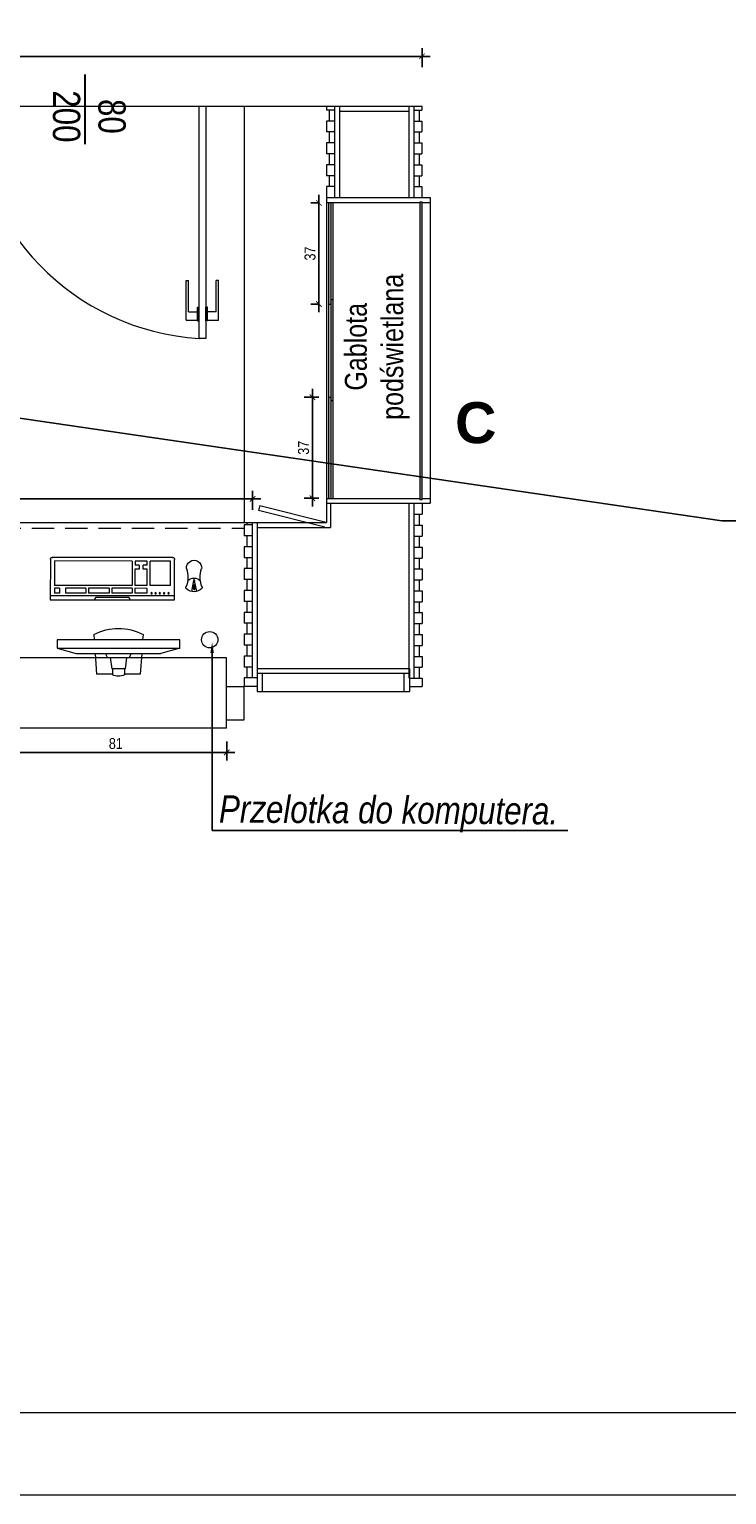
# Model space of a CAD drawing. Header units: millimetres. Extents: x -9038497 to 54128, y -10570064 to 59476.
# Tile 90 of 135: x 46094 to 46349, y 21443 to 21980. Entities that reach past the tile are written whole.
import ezdxf
from ezdxf import colors
from ezdxf.entities.mleader import LeaderData, LeaderLine
from ezdxf.math import Vec2, Vec3

# ---------------------------------------------------------------- set-up
doc = ezdxf.new("R2010")
doc.units = ezdxf.units.MM
doc.header["$LTSCALE"] = 0.8
doc.header["$PDMODE"] = 2
doc.linetypes.add('DASHED', pattern=[19.05, 12.7, -6.35])
for name, color, linetype, lineweight in [('0 proj_drzwi', 4, 'Continuous', 0), ('0 proj_meble 25', 42, 'Continuous', 25), ('0 proj_meble pokojowe-linie środkowe', 42, 'Continuous', 0), ('0 proj_okna', 4, 'Continuous', 0), ('0 proj_symbole elektryczne', 150, 'Continuous', 25), ('0 proj_widok widok widok', 7, 'Continuous', 0), ('0 proj_widok widok widok 2', 130, 'Continuous', 0), ('proj_opis drzwi i okna', 121, 'Continuous', 0), ('proj_urządzenia elektryczne', 150, 'Continuous', 18), ('SPRZĘT', 71, 'Continuous', 20), ('X proj_meble pokojowe', 42, 'Continuous', 25), ('X proj_meble pokojowe - cienkie', 43, 'Continuous', 0)]:
    doc.layers.add(name, color=color, linetype=linetype, lineweight=lineweight)
doc.layers.add('SCHODY', color=2, linetype='Continuous')
doc.styles.get("Standard").update_dxf_attribs({"font": 'g12f13.shx', "width": 0.8, "height": 10})
doc.styles.add('WYMIAR-20', font='ARIALN.TTF', dxfattribs={"height": 4})
doc.styles.add('WYMIAR-50', font='ARIALN.TTF', dxfattribs={"height": 10})
doc.dimstyles.new('SKALA-20', dxfattribs={"dimscale": 2, "dimtxt": 2, "dimasz": 1, "dimexe": 1.5, "dimexo": 1.5, "dimgap": 0.6, "dimtad": 1, "dimdec": 1, "dimrnd": 0.5, "dimdsep": 46, "dimtxsty": 'WYMIAR-20', "dimblk": 'ARCHTICK', "dimcen": 1.2, "dimdle": 1.5, "dimclrd": 256, "dimclre": 256, "dimclrt": 256, "dimadec": 0, "dimazin": 0, "dimtfac": 0.5, "dimtdec": 1, "dimtix": 1, "dimtmove": 2, "dimatfit": 3, "dimfxl": 2, "dimfxlon": 1, "dimtolj": 1, "dimarcsym": 0})

# ---------------------------------------------------------------- blocks, each defined once
blk = doc.blocks.new('klamm')
at = {"layer": '0 proj_okna', "lineweight": 0}
for p, q in [((-4009.82, 29787.38), (-4005.72, 29787.38)), ((-4009.82, 29787.38), (-4009.82, 29772.78)), ((-4008.97, 29784.26), (-4008.97, 29772.78)), ((-4008.97, 29784.26), (-4005.72, 29784.26)), ((-4005.72, 29787.61), (-4005.22, 29787.61)), ((-4005.72, 29787.61), (-4005.72, 29782.61)), ((-4005.22, 29787.61), (-4005.22, 29782.61)), ((-4005.72, 29782.61), (-4005.22, 29782.61)), ((-4009.82, 29772.78), (-4008.97, 29772.78))]:
    blk.add_line(p, q, dxfattribs=at)
blk = doc.blocks.new('_ArchTick')
at = {"color": 0, "linetype": 'ByBlock', "const_width": 0.15}
blk.add_lwpolyline([(-0.5, -0.5), (0.5, 0.5)], dxfattribs=at)
blk = doc.blocks.new('*D2501')
at = {"layer": '0 proj_widok widok widok', "lineweight": -2, "transparency": 16777216}
for p, q in [((46197.2, 21805.17), (46197.2, 21848.17)), ((46199.55, 21845.17), (46194.2, 21845.17)), ((46199.55, 21808.17), (46194.2, 21808.17))]:
    blk.add_line(p, q, dxfattribs=at)
at = {"layer": 'Defpoints', "color": 0, "lineweight": 0, "transparency": 16777216}
for p in [(46197.2, 21845.17), (46202.55, 21845.17), (46202.55, 21808.17)]:
    blk.add_point(p, dxfattribs=at)
at = {"layer": '0 proj_widok widok widok', "lineweight": -2, "transparency": 16777216, "xscale": 2, "yscale": 2, "zscale": 2}
for p, rotation in [((46197.2, 21845.17), 90), ((46197.2, 21808.17), 270)]:
    blk.add_blockref('_ArchTick', p, dxfattribs=dict(at, rotation=rotation))
at = {"layer": '0 proj_widok widok widok', "lineweight": 0, "transparency": 16777216, "insert": (46193.96, 21826.67), "char_height": 4, "attachment_point": 5, "rotation": 90, "style": 'WYMIAR-20'}
blk.add_mtext('\\A1;37', dxfattribs=at)
blk = doc.blocks.new('*D2502')
at = {"layer": '0 proj_widok widok widok', "lineweight": -2, "transparency": 16777216}
for p, q in [((46199.59, 21916.25), (46196.59, 21916.25)), ((46199.59, 21919.25), (46199.59, 21876.25)), ((46199.59, 21879.25), (46196.59, 21879.25))]:
    blk.add_line(p, q, dxfattribs=at)
at = {"layer": 'Defpoints', "color": 0, "lineweight": 0, "transparency": 16777216}
for p in [(46202.32, 21916.25), (46199.59, 21879.25), (46202.32, 21879.25)]:
    blk.add_point(p, dxfattribs=at)
at = {"layer": '0 proj_widok widok widok', "lineweight": -2, "transparency": 16777216, "xscale": 2, "yscale": 2, "zscale": 2}
for p, rotation in [((46199.59, 21916.25), 90), ((46199.59, 21879.25), 270)]:
    blk.add_blockref('_ArchTick', p, dxfattribs=dict(at, rotation=rotation))
at = {"layer": '0 proj_widok widok widok', "lineweight": 0, "transparency": 16777216, "insert": (46196.35, 21897.75), "char_height": 4, "attachment_point": 5, "rotation": 90, "style": 'WYMIAR-20'}
blk.add_mtext('\\A1;37', dxfattribs=at)
blk = doc.blocks.new('mysz')
at = {"layer": 'X proj_meble pokojowe', "lineweight": 0}
blk.add_hatch(color=256, dxfattribs=at).paths.add_polyline_path([(-695.63, -100.28), (-696.03, -100.28), (-696.03, -101.98), (-695.63, -101.98)])
for p, q in [((-696.73, -99.53), (-695.97, -103.61)), ((-696.03, -100.28), (-695.63, -100.28)), ((-696.03, -100.28), (-696.03, -101.98)), ((-694.93, -99.58), (-695.7, -103.61)), ((-695.63, -99.46), (-695.63, -99.47)), ((-695.63, -100.28), (-695.63, -101.98)), ((-696.03, -101.98), (-695.63, -101.98)), ((-695.83, -103.72), (-695.83, -104.46))]:
    blk.add_line(p, q, dxfattribs=at)
for centre, radius, start, end in [((-698.26, -100.95), 0.651, 131.5651, 204.3493), ((-707.55, -104.77), 9.39, 340.1856, 22.506), ((-695.94, -103.74), 4.28, 47.0395, 130.1624), ((-684.3, -104.77), 9.38, 157.4504, 199.8413), ((-693.56, -100.95), 0.643, 335.4546, 32.8115), ((-695.92, -101.15), 3.31, 225.2059, 314.7941), ((-695.83, -103.58), 0.137, 190.6322, 349.252), ((-695.91, -108.15), 2.81, 176.0501, 3.9499)]:
    blk.add_arc(centre, radius, start, end, dxfattribs=at)
blk = doc.blocks.new('M19C')
at = {"layer": 'X proj_meble pokojowe', "lineweight": 0}
for p, q in [((2750.55, 2943.13), (2751.07, 2950.68)), ((2756.87, 2950.68), (2751.07, 2950.68)), ((2756.87, 2948.71), (2756.87, 2950.97)), ((2761.27, 2948.71), (2761.27, 2950.97)), ((2767.07, 2950.68), (2761.27, 2950.68)), ((2767.59, 2943.13), (2767.07, 2950.68)), ((2756.07, 2944.53), (2756.67, 2948.71)), ((2757.17, 2948.71), (2756.67, 2948.71)), ((2757.17, 2948.71), (2756.67, 2948.71)), ((2757.17, 2948.71), (2756.67, 2948.71)), ((2761.47, 2948.71), (2757.17, 2948.71)), ((2761.47, 2948.71), (2760.97, 2948.71)), ((2761.47, 2948.71), (2760.97, 2948.71)), ((2762.07, 2944.53), (2761.47, 2948.71)), ((2736.57, 2941.13), (2743.57, 2943.13)), ((2736.57, 2938.13), (2736.57, 2941.13)), ((2736.57, 2941.13), (2781.57, 2941.13)), ((2743.57, 2943.13), (2774.57, 2943.13)), ((2755.07, 2944.53), (2754.37, 2943.13)), ((2755.07, 2944.53), (2763.07, 2944.53)), ((2763.07, 2944.53), (2763.77, 2943.13)), ((2781.57, 2941.13), (2774.57, 2943.13)), ((2781.57, 2941.13), (2781.57, 2938.13)), ((2781.57, 2938.13), (2736.57, 2938.13)), ((2736.57, 2938.13), (2736.57, 2938.13)), ((2750.07, 2936.13), (2750.21, 2938.13)), ((2768.07, 2936.13), (2767.93, 2938.13))]:
    blk.add_line(p, q, dxfattribs=at)
for centre, radius, start, end in [((2759.07, 2945.51), 5.88, 68.0362, 111.9638), ((2759.07, 2953.46), 19.53, 242.5571, 297.4429)]:
    blk.add_arc(centre, radius, start, end, dxfattribs=at)
blk = doc.blocks.new('klaw')
at = {"layer": 'X proj_meble pokojowe', "lineweight": 0}
for p, q in [((-5282.23, 3586.59), (-5282.25, 3601.39)), ((-5278.94, 3598.99), (-5280.74, 3598.99)), ((-5280.74, 3597.19), (-5280.74, 3598.99)), ((-5278.94, 3597.19), (-5278.94, 3598.99)), ((-5269.24, 3599), (-5276.74, 3598.99)), ((-5276.74, 3597.19), (-5276.74, 3598.99)), ((-5269.24, 3597.2), (-5269.24, 3599)), ((-5260.74, 3599.01), (-5268.24, 3599)), ((-5268.24, 3597.2), (-5268.24, 3599)), ((-5266.08, 3601.39), (-5265.48, 3600.49)), ((-5260.74, 3597.21), (-5260.74, 3599.01)), ((-5252.24, 3599.02), (-5259.74, 3599.01)), ((-5259.74, 3597.21), (-5259.74, 3599.01)), ((-5252.9, 3601.39), (-5253.49, 3600.49)), ((-5252.24, 3597.22), (-5252.24, 3599.02)), ((-5246.74, 3599.03), (-5251.24, 3599.02)), ((-5251.24, 3597.22), (-5251.24, 3599.02)), ((-5246.74, 3599.03), (-5246.74, 3597.23)), ((-5236.75, 3601.39), (-5236.73, 3586.64)), ((-5278.94, 3597.19), (-5280.74, 3597.19)), ((-5252.24, 3596.22), (-5280.74, 3596.19)), ((-5280.73, 3587.19), (-5280.74, 3596.19)), ((-5269.24, 3597.2), (-5276.74, 3597.19)), ((-5260.74, 3597.21), (-5268.24, 3597.2)), ((-5252.24, 3597.22), (-5259.74, 3597.21)), ((-5252.23, 3587.22), (-5252.24, 3596.22)), ((-5246.74, 3597.23), (-5251.24, 3597.22)), ((-5246.74, 3596.23), (-5251.24, 3596.22)), ((-5251.24, 3590.22), (-5251.24, 3596.22)), ((-5246.74, 3596.23), (-5246.74, 3590.23)), ((-5238.24, 3596.23), (-5245.74, 3596.23)), ((-5245.74, 3596.23), (-5245.73, 3587.23)), ((-5238.24, 3596.23), (-5238.23, 3587.23)), ((-5249.74, 3590.22), (-5251.24, 3590.22)), ((-5249.73, 3588.72), (-5251.23, 3588.72)), ((-5251.23, 3587.22), (-5251.23, 3588.72)), ((-5249.73, 3588.72), (-5249.74, 3590.22)), ((-5246.74, 3590.23), (-5248.24, 3590.22)), ((-5248.24, 3590.22), (-5248.23, 3588.72)), ((-5246.73, 3588.73), (-5248.23, 3588.72)), ((-5246.73, 3588.73), (-5246.73, 3587.23)), ((-5237.41, 3585.94), (-5281.56, 3585.89)), ((-5252.23, 3587.22), (-5280.73, 3587.19)), ((-5246.73, 3587.23), (-5251.23, 3587.22)), ((-5238.23, 3587.23), (-5245.73, 3587.23))]:
    blk.add_line(p, q, dxfattribs=at)
for centre in [(-5245.18, 3599.02), (-5243.69, 3599.02), (-5242.16, 3599.02), (-5240.61, 3599.02), (-5238.93, 3599.02)]:
    blk.add_circle(centre, 0.247, dxfattribs=at)
for centre, start, end in [((-5281.53, 3586.59), 180.0619, 272.22), ((-5237.43, 3586.64), 267.3313, 0.0619)]:
    blk.add_arc(centre, 0.701, start, end, dxfattribs=at)
at = {"layer": 'X proj_meble pokojowe - cienkie', "lineweight": 0}
for p, q in [((-5282.25, 3601.39), (-5236.75, 3601.39)), ((-5282.25, 3599.81), (-5236.75, 3599.86)), ((-5265.48, 3600.49), (-5253.49, 3600.49))]:
    blk.add_line(p, q, dxfattribs=at)
blk = doc.blocks.new('zest')
at = {"layer": '0 proj_meble pokojowe-linie środkowe'}
blk.add_blockref('klaw', (27105.53, 18501.02), dxfattribs=at)
at = {"layer": 'proj_urządzenia elektryczne'}
blk.add_blockref('M19C', (19089.17, 19178.98), dxfattribs=at)
at = {"layer": 'SPRZĘT', "rotation": 0.06185491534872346}
blk.add_blockref('mysz', (22571.71, 22199.7), dxfattribs=at)
blk = doc.blocks.new('*D2284')
at = {"layer": '0 proj_widok widok widok', "lineweight": -2, "transparency": 16777216}
for p, q in [((45847.69, 21803.91), (45847.69, 21810.91)), ((46175.28, 21803.91), (46175.28, 21810.91)), ((45844.69, 21807.91), (46178.28, 21807.91))]:
    blk.add_line(p, q, dxfattribs=at)
at = {"layer": 'Defpoints', "color": 0, "lineweight": 0, "transparency": 16777216}
for p in [(46175.28, 21807.91), (45847.69, 21799.19), (46175.28, 21799.19)]:
    blk.add_point(p, dxfattribs=at)
at = {"layer": '0 proj_widok widok widok', "lineweight": -2, "transparency": 16777216, "xscale": 2, "yscale": 2, "zscale": 2, "rotation": 180}
blk.add_blockref('_ArchTick', (45847.69, 21807.91), dxfattribs=at)
at = {"layer": '0 proj_widok widok widok', "lineweight": -2, "transparency": 16777216, "xscale": 2, "yscale": 2, "zscale": 2}
blk.add_blockref('_ArchTick', (46175.28, 21807.91), dxfattribs=at)
at = {"layer": '0 proj_widok widok widok', "lineweight": 0, "transparency": 16777216, "insert": (46011.49, 21811.15), "char_height": 4, "attachment_point": 5, "style": 'WYMIAR-20'}
blk.add_mtext('\\A1;327.5', dxfattribs=at)
blk = doc.blocks.new('*D2286')
at = {"layer": '0 proj_widok widok widok', "lineweight": -2, "transparency": 16777216}
for p, q in [((46084.61, 21719.14), (46084.61, 21712.14)), ((46165.81, 21719.14), (46165.81, 21712.14)), ((46081.61, 21715.14), (46168.81, 21715.14))]:
    blk.add_line(p, q, dxfattribs=at)
at = {"layer": 'Defpoints', "color": 0, "lineweight": 0, "transparency": 16777216}
for p in [(46084.61, 21724.3), (46165.81, 21723.95), (46165.81, 21715.14)]:
    blk.add_point(p, dxfattribs=at)
at = {"layer": '0 proj_widok widok widok', "lineweight": -2, "transparency": 16777216, "xscale": 2, "yscale": 2, "zscale": 2, "rotation": 180}
blk.add_blockref('_ArchTick', (46084.61, 21715.14), dxfattribs=at)
at = {"layer": '0 proj_widok widok widok', "lineweight": -2, "transparency": 16777216, "xscale": 2, "yscale": 2, "zscale": 2}
blk.add_blockref('_ArchTick', (46165.81, 21715.14), dxfattribs=at)
at = {"layer": '0 proj_widok widok widok', "lineweight": 0, "transparency": 16777216, "insert": (46125.21, 21718.38), "char_height": 4, "attachment_point": 5, "style": 'WYMIAR-20'}
blk.add_mtext('\\A1;81', dxfattribs=at)
blk = doc.blocks.new('*D2289')
at = {"layer": '0 proj_widok widok widok', "lineweight": -2, "transparency": 16777216}
for p, q in [((45767.25, 21969.92), (46240.34, 21969.92)), ((45770.25, 21965.92), (45770.25, 21972.92)), ((46237.34, 21965.92), (46237.34, 21972.92))]:
    blk.add_line(p, q, dxfattribs=at)
at = {"layer": 'Defpoints', "color": 0, "lineweight": 0, "transparency": 16777216}
for p in [(46237.34, 21969.92), (45770.25, 21951.88), (46237.34, 21951.88)]:
    blk.add_point(p, dxfattribs=at)
at = {"layer": '0 proj_widok widok widok', "lineweight": -2, "transparency": 16777216, "xscale": 2, "yscale": 2, "zscale": 2, "rotation": 180}
blk.add_blockref('_ArchTick', (45770.25, 21969.92), dxfattribs=at)
at = {"layer": '0 proj_widok widok widok', "lineweight": -2, "transparency": 16777216, "xscale": 2, "yscale": 2, "zscale": 2}
blk.add_blockref('_ArchTick', (46237.34, 21969.92), dxfattribs=at)
at = {"layer": '0 proj_widok widok widok', "lineweight": 0, "transparency": 16777216, "insert": (46003.8, 21973.16), "char_height": 4, "attachment_point": 5, "style": 'WYMIAR-20'}
blk.add_mtext('\\A1;467', dxfattribs=at)

msp = doc.modelspace()

# ---------------------------------------------------------------- hatches: boundary and pattern name
at = {"layer": '0 proj_widok widok widok', "lineweight": 0, "true_color": 0x7aafdf, "transparency": 33554687}
h = msp.add_hatch(color=143, dxfattribs=at)
h.dxf.hatch_style = 1
h.paths.add_polyline_path([(46203.25, 21916.33), (46203.25, 21879.22), (46204.05, 21879.22), (46204.05, 21916.33)])
h.paths.add_polyline_path([(46203.25, 21845.14), (46203.25, 21808.14), (46204.05, 21808.14), (46204.05, 21845.14)])
h.paths.add_polyline_path([(46204.05, 21880.79), (46204.05, 21879.22), (46204.05, 21843.79), (46204.85, 21843.79), (46204.85, 21880.79)])
h = msp.add_hatch(color=143, dxfattribs=at)
h.dxf.hatch_style = 1
h.paths.add_polyline_path([(46236.54, 21916.56), (46236.54, 21807.71), (46237.34, 21807.71), (46237.34, 21916.56)])

# ---------------------------------------------------------------- linework, layer by layer
at = {"layer": '0 proj_drzwi', "lineweight": 0}
msp.add_lwpolyline([(46158.22, 21866.66), (46155.7, 21866.66), (46155.7, 21951.71), (46158.22, 21951.71)], close=True, dxfattribs=at)
at = {"layer": '0 proj_meble 25', "lineweight": 18}
for p, q in [((46237.34, 21951.56), (45771.35, 21951.56)), ((46172.18, 21951.56), (46172.18, 21799.14)), ((46205.34, 21951.56), (46205.34, 21918.23)), ((46207.14, 21951.56), (46207.14, 21918.23)), ((46232.54, 21949.76), (46207.14, 21949.76)), ((46232.54, 21951.56), (46232.54, 21918.23)), ((46234.34, 21951.56), (46234.34, 21918.23)), ((46202.34, 21918.23), (46202.34, 21799.3)), ((46202.34, 21918.23), (46240.34, 21918.23)), ((46236.54, 21916.33), (46202.34, 21916.33)), ((46240.34, 21916.33), (46237.34, 21916.33)), ((46240.34, 21918.23), (46240.34, 21806.34)), ((46202.34, 21808.14), (46236.54, 21808.14)), ((46202.34, 21806.34), (46240.34, 21806.34)), ((46203.79, 21806.29), (46203.79, 21797.46)), ((46232.54, 21806.34), (46232.54, 21742.3)), ((46234.34, 21806.34), (46234.34, 21742.3)), ((46237.34, 21808.14), (46240.34, 21808.14)), ((45775.64, 21799.26), (46202.37, 21799.26)), ((46175.17, 21799.26), (46175.17, 21742.42)), ((46176.97, 21799.26), (46176.97, 21742.42)), ((46176.97, 21797.46), (46203.79, 21797.46)), ((46165.77, 21749.71), (46084.59, 21749.71)), ((46165.77, 21723.99), (46165.77, 21749.71)), ((46177.01, 21745.92), (46177.01, 21737.45)), ((46177.01, 21745.92), (46232.72, 21745.92)), ((46177.01, 21744.12), (46232.72, 21744.12)), ((46178.86, 21744.12), (46178.86, 21737.45)), ((46230.83, 21737.45), (46230.83, 21744.12)), ((46232.72, 21745.92), (46232.72, 21737.45)), ((46165.77, 21739.26), (46172.06, 21739.26)), ((46172.06, 21739.29), (46172.06, 21726.99)), ((46176.97, 21742.42), (46175.17, 21742.42)), ((46177.01, 21737.45), (46232.72, 21737.45)), ((46165.77, 21723.99), (46084.59, 21723.99)), ((46172.06, 21726.99), (46165.77, 21726.99))]:
    msp.add_line(p, q, dxfattribs=at)
at = {"layer": '0 proj_okna', "lineweight": 0}
msp.add_arc((46161.14, 21955.45), 88.93, 181.8306, 266.5263, dxfattribs=at)
at = {"layer": '0 proj_widok widok widok', "lineweight": 0}
for p, q in [((46202.36, 21951.56), (46202.36, 21950.24)), ((46205.36, 21950.24), (46202.36, 21950.24)), ((46203.36, 21950.24), (46203.36, 21946.24)), ((46234.32, 21950.24), (46237.32, 21950.24)), ((46236.32, 21950.24), (46236.32, 21946.24)), ((46237.32, 21951.56), (46237.32, 21950.24)), ((46205.36, 21946.24), (46202.36, 21946.24)), ((46202.36, 21946.24), (46202.36, 21942.24)), ((46234.32, 21946.24), (46237.32, 21946.24)), ((46237.32, 21946.24), (46237.32, 21942.24)), ((46205.36, 21942.24), (46202.36, 21942.24)), ((46205.36, 21938.24), (46202.36, 21938.24)), ((46202.36, 21938.24), (46202.36, 21934.24)), ((46203.36, 21942.24), (46203.36, 21938.24)), ((46234.32, 21942.24), (46237.32, 21942.24)), ((46234.32, 21938.24), (46237.32, 21938.24)), ((46236.32, 21942.24), (46236.32, 21938.24)), ((46237.32, 21938.24), (46237.32, 21934.24)), ((46205.36, 21934.24), (46202.36, 21934.24)), ((46203.36, 21934.24), (46203.36, 21930.24)), ((46234.32, 21934.24), (46237.32, 21934.24)), ((46236.32, 21934.24), (46236.32, 21930.24)), ((46205.36, 21930.24), (46202.36, 21930.24)), ((46202.36, 21930.24), (46202.36, 21926.24)), ((46234.32, 21930.24), (46237.32, 21930.24)), ((46237.32, 21930.24), (46237.32, 21926.24)), ((46205.36, 21926.24), (46202.36, 21926.24)), ((46205.36, 21922.24), (46202.36, 21922.24)), ((46202.36, 21922.24), (46202.36, 21918.24)), ((46203.36, 21926.24), (46203.36, 21922.24)), ((46234.32, 21926.24), (46237.32, 21926.24)), ((46234.32, 21922.24), (46237.32, 21922.24)), ((46236.32, 21926.24), (46236.32, 21922.24)), ((46237.32, 21922.24), (46237.32, 21918.24)), ((46203.25, 21808.11), (46203.25, 21916.37)), ((46204.05, 21808.11), (46204.05, 21916.37)), ((46204.85, 21808.11), (46204.85, 21916.37)), ((46234.32, 21918.24), (46237.32, 21918.24)), ((46237.34, 21916.56), (46236.54, 21916.56)), ((46236.54, 21916.56), (46236.54, 21807.71)), ((46237.34, 21807.71), (46237.34, 21916.56)), ((46203.25, 21879.22), (46204.05, 21879.22)), ((46204.85, 21880.79), (46204.05, 21880.79)), ((46203.25, 21845.14), (46204.05, 21845.14)), ((46204.85, 21843.79), (46204.05, 21843.79)), ((46201.76, 21797.55), (46177.45, 21803.74)), ((46202.2, 21799.29), (46177.97, 21805.46)), ((46236.54, 21807.71), (46237.34, 21807.71)), ((46237.34, 21806.34), (46237.34, 21802.3)), ((46175.17, 21798.41), (46172.17, 21798.41)), ((46172.17, 21798.41), (46172.17, 21794.41)), ((46173.17, 21799.26), (46173.17, 21798.41)), ((46234.34, 21802.3), (46237.34, 21802.3)), ((46234.34, 21798.3), (46237.34, 21798.3)), ((46236.34, 21802.3), (46236.34, 21798.3)), ((46237.34, 21798.3), (46237.34, 21794.3)), ((46175.17, 21794.41), (46172.17, 21794.41)), ((46173.17, 21794.41), (46173.17, 21790.41)), ((46234.34, 21794.3), (46237.34, 21794.3)), ((46236.34, 21794.3), (46236.34, 21790.3)), ((46175.17, 21790.41), (46172.17, 21790.41)), ((46172.17, 21790.41), (46172.17, 21786.41)), ((46234.34, 21790.3), (46237.34, 21790.3)), ((46237.34, 21790.3), (46237.34, 21786.3)), ((46175.17, 21786.41), (46172.17, 21786.41)), ((46175.17, 21782.41), (46172.17, 21782.41)), ((46172.17, 21782.41), (46172.17, 21778.41)), ((46173.17, 21786.41), (46173.17, 21782.41)), ((46234.34, 21786.3), (46237.34, 21786.3)), ((46234.34, 21782.3), (46237.34, 21782.3)), ((46236.34, 21786.3), (46236.34, 21782.3)), ((46237.34, 21782.3), (46237.34, 21778.3)), ((46175.17, 21778.41), (46172.17, 21778.41)), ((46173.17, 21778.41), (46173.17, 21774.41)), ((46234.34, 21778.3), (46237.34, 21778.3)), ((46236.34, 21778.3), (46236.34, 21774.3)), ((46175.17, 21774.41), (46172.17, 21774.41)), ((46172.17, 21774.41), (46172.17, 21770.41)), ((46234.34, 21774.3), (46237.34, 21774.3)), ((46237.34, 21774.3), (46237.34, 21770.3)), ((46175.17, 21770.41), (46172.17, 21770.41)), ((46175.17, 21766.41), (46172.17, 21766.41)), ((46172.17, 21766.41), (46172.17, 21762.41)), ((46173.17, 21770.41), (46173.17, 21766.41)), ((46234.34, 21770.3), (46237.34, 21770.3)), ((46234.34, 21766.3), (46237.34, 21766.3)), ((46236.34, 21770.3), (46236.34, 21766.3)), ((46237.34, 21766.3), (46237.34, 21762.3)), ((46175.17, 21762.41), (46172.17, 21762.41)), ((46173.17, 21762.41), (46173.17, 21758.41)), ((46234.34, 21762.3), (46237.34, 21762.3)), ((46236.34, 21762.3), (46236.34, 21758.3)), ((46175.17, 21758.41), (46172.17, 21758.41)), ((46172.17, 21758.41), (46172.17, 21754.41)), ((46234.34, 21758.3), (46237.34, 21758.3)), ((46237.34, 21758.3), (46237.34, 21754.3)), ((46175.17, 21754.41), (46172.17, 21754.41)), ((46175.17, 21750.41), (46172.17, 21750.41)), ((46172.17, 21750.41), (46172.17, 21746.41)), ((46173.17, 21754.41), (46173.17, 21750.41)), ((46234.34, 21754.3), (46237.34, 21754.3)), ((46234.34, 21750.3), (46237.34, 21750.3)), ((46236.34, 21754.3), (46236.34, 21750.3)), ((46237.34, 21750.3), (46237.34, 21746.3)), ((46175.17, 21746.41), (46172.17, 21746.41)), ((46173.17, 21746.41), (46173.17, 21742.42)), ((46234.34, 21746.3), (46237.34, 21746.3)), ((46236.34, 21746.3), (46236.34, 21742.3)), ((46165.77, 21739.3), (46172.17, 21739.3)), ((46172.17, 21742.42), (46172.17, 21739.26)), ((46177.01, 21742.42), (46172.17, 21742.42)), ((46177.01, 21739.26), (46172.17, 21739.26)), ((46232.72, 21742.3), (46237.34, 21742.3)), ((46232.72, 21739.3), (46237.34, 21739.3)), ((46237.34, 21742.3), (46237.34, 21739.3))]:
    msp.add_line(p, q, dxfattribs=at)
at = {"layer": '0 proj_widok widok widok', "linetype": 'DASHED', "lineweight": 0, "ltscale": 0.8}
msp.add_line((45850.67, 21797.26), (46172.2, 21797.26), dxfattribs=at)
at = {"layer": '0 proj_widok widok widok', "lineweight": 0}
for points in [[(44949.22, 21443.46), (47049.22, 21443.46), (47049.22, 22917.46), (44949.22, 22917.46)], [(44949.22, 21443.46), (47049.22, 21443.46), (47049.22, 22917.46), (44949.22, 22917.46)], [(45109.22, 22887.46), (47019.22, 22887.46), (47019.22, 21473.46), (45109.22, 21473.46)]]:
    msp.add_lwpolyline(points, close=True, dxfattribs=at)
msp.add_circle((46159.6, 21756.4), 3, dxfattribs=at)
msp.add_arc((46201.86, 21797.39), 25.22, 161.3184, 165.4122, dxfattribs=at)
at = {"layer": '0 proj_widok widok widok 2', "lineweight": 25}
for p, q in [((46113.89, 21937.77), (46113.89, 21963.3)), ((46114.04, 21937.77), (46114.04, 21963.3))]:
    msp.add_line(p, q, dxfattribs=at)

# ---------------------------------------------------------------- block references
at = {"layer": '0 proj_okna', "lineweight": 0, "xscale": -1, "rotation": 180}
msp.add_blockref('klamm', (50160.84, 51660.69), dxfattribs=at)
at = {"layer": '0 proj_okna', "lineweight": 0, "rotation": 180}
msp.add_blockref('klamm', (42153.01, 51660.67), dxfattribs=at)
at = {"layer": '0 proj_widok widok widok', "lineweight": 0, "xscale": -1, "rotation": 180}
msp.add_blockref('zest', (24277.94, 43873.45), dxfattribs=at)

# ---------------------------------------------------------------- texts
at = {"layer": '0 proj_symbole elektryczne', "insert": (46163.05, 21699.48), "char_height": 10, "attachment_point": 1, "rotation": 359.666, "style": 'WYMIAR-50'}
msp.add_mtext_dynamic_manual_height_columns('{\\fArial Narrow|b0|i1|c238|p34;Przelotka do komputera.}', width=403.8287, gutter_width=50, heights=[0], dxfattribs=at)
at = {"layer": '0 proj_widok widok widok', "lineweight": 0, "insert": (46249.45, 21843.33), "char_height": 15, "attachment_point": 1, "style": 'WYMIAR-50'}
msp.add_mtext_dynamic_manual_height_columns('{\\fArial Unicode MS|b1|i0|c238|p34;C}', width=21.4671, gutter_width=50, heights=[0], dxfattribs=at)
at = {"layer": 'proj_opis drzwi i okna', "insert": (46128.84, 21947.94), "char_height": 10, "width": 5.3495, "attachment_point": 2, "rotation": 270, "style": 'WYMIAR-50'}
msp.add_mtext('80\\P200', dxfattribs=at)
at = {"layer": 'SCHODY', "insert": (46209.11, 21863.61), "char_height": 8, "width": 55.6382, "attachment_point": 2, "rotation": 90, "style": 'WYMIAR-50'}
msp.add_mtext('Gablota\\Ppodświetlana', dxfattribs=at)

# ---------------------------------------------------------------- dimensions: what is measured, and where the dimension line sits
at = {"layer": '0 proj_widok widok widok', "lineweight": 0}
for base, p1, p2, picture, middle in [((46237.34, 21969.92), (45770.25, 21951.88), (46237.34, 21951.88), '*D2289', (46003.8, 21973.16)), ((46175.28, 21807.91), (45847.69, 21799.19), (46175.28, 21799.19), '*D2284', (46011.49, 21811.15)), ((46165.81, 21715.14), (46084.61, 21724.3), (46165.81, 21723.95), '*D2286', (46125.21, 21718.38))]:
    dim = msp.add_linear_dim(base=base, p1=p1, p2=p2, dimstyle='SKALA-20', dxfattribs=at)
    dim.commit()
    dim.dimension.update_dxf_attribs({"geometry": picture, "text_midpoint": middle})
for base, p1, p2, picture, middle in [((46199.59, 21879.25), (46202.32, 21916.25), (46202.32, 21879.25), '*D2502', (46196.35, 21897.75)), ((46197.2, 21845.17), (46202.55, 21808.17), (46202.55, 21845.17), '*D2501', (46193.96, 21826.67))]:
    dim = msp.add_linear_dim(base=base, p1=p1, p2=p2, angle=90, dimstyle='SKALA-20', dxfattribs=at)
    dim.commit()
    dim.dimension.update_dxf_attribs({"geometry": picture, "text_midpoint": middle})

# ---------------------------------------------------------------- leaders
ml = msp.add_multileader_mtext('Standard', dxfattribs=at)
ml.set_content('', color=256)
ml.set_leader_properties()
ml.build(insert=Vec2(0, 0))
ml.multileader.update_dxf_attribs({"text_right_attachment_type": 6, "dogleg_length": 0.36})
ctx = ml.context
ctx.base_point, ctx.plane_origin = Vec3(46744.75, 21799.86), Vec3(46347.13, 21954.46)
ctx.right_attachment = 6
notes = []
notes.append((ctx, [(0, (1, 1, 0), (46347.17, 21799.86), (1, 0), 397.58, [(0, [(46062.75, 21841.4)], 0, [])])]))
ctx.mtext.insert, ctx.mtext.flow_direction = Vec3(46746.75, 21801.86), 5
ml = msp.add_multileader_mtext('Standard', dxfattribs=at)
ml.set_content('', color=256)
ml.set_leader_properties()
ml.build(insert=Vec2(0, 0))
ml.multileader.update_dxf_attribs({"text_right_attachment_type": 6, "dogleg_length": 0.36})
ctx = ml.context
ctx.base_point, ctx.plane_origin = Vec3(46290.76, 21686.52), Vec3(46160.47, 21755.49)
ctx.right_attachment = 6
notes.append((ctx, [(0, (1, 1, 0), (46160.47, 21686.52), (1, 0), 130.29, [(0, [(46160.47, 21755.49)], 0, [])])]))
ctx.mtext.insert, ctx.mtext.flow_direction = Vec3(46292.76, 21688.52), 5
for ctx, leaders in notes:
    for number, flags, end, landing, length, lines in leaders:
        leader = LeaderData()
        leader.index, (leader.has_last_leader_line, leader.has_dogleg_vector, leader.attachment_direction) = number, flags
        leader.last_leader_point, leader.dogleg_vector, leader.dogleg_length = Vec3(end), Vec3(landing), length
        for number, points, colour, breaks in lines:
            line = LeaderLine()
            line.index, line.vertices, line.color, line.breaks = number, Vec3.list(points), colors.encode_raw_color(colour), breaks
            leader.lines.append(line)
        ctx.leaders.append(leader)

doc.saveas('drawing.dxf')
